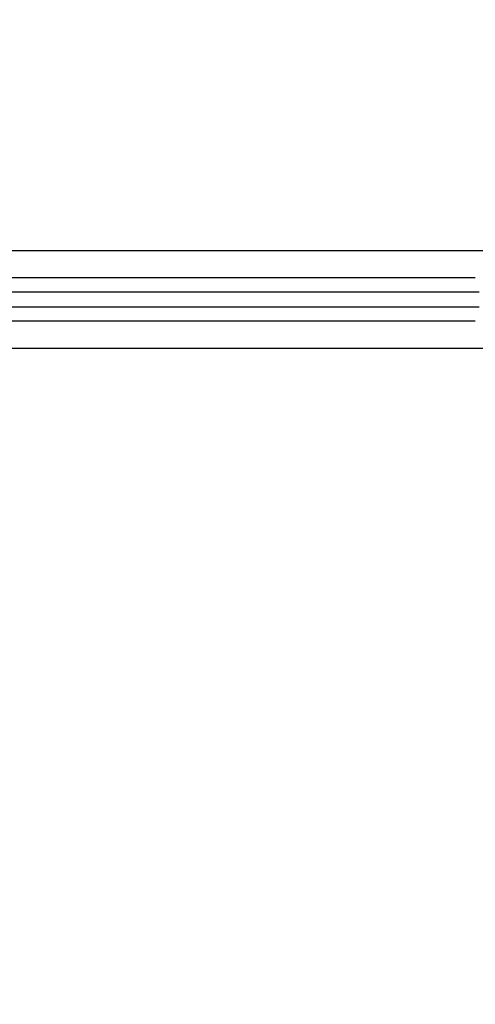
# Model space of a CAD drawing. Header units: millimetres. Extents: x 0 to 297, y 0 to 210.
# Tile 109 of 256: x 145.495 to 145.715, y 92.858 to 93.334. Entities that reach past the tile are written whole.
import ezdxf

# ---------------------------------------------------------------- set-up
doc = ezdxf.new("R2010")
doc.units = ezdxf.units.MM
doc.header["$LTSCALE"] = 16.335
doc.layers.get('0').update_dxf_attribs({"linetype": 'CONTINUOUS'})
doc.layers.add('01_GLOBAL', color=7, linetype='CONTINUOUS')
doc.layers.add('INTFCLR_144815', color=7, linetype='CONTINUOUS')

msp = doc.modelspace()

# ---------------------------------------------------------------- linework, layer by layer
at = {"color": 7, "linetype": 'Continuous'}
msp.add_circle((145.8748, 92.13446), 2.66, dxfattribs=at)
at = {"color": 9, "linetype": 'Continuous'}
msp.add_arc((145.8748, 92.13446), 2.62591, 92.96745, 177.03255, dxfattribs=at)
at = {"layer": '01_GLOBAL', "color": 7, "linetype": 'Continuous'}
msp.add_circle((145.8748, 92.13446), 2.695, dxfattribs=at)
at = {"layer": 'INTFCLR_144815', "color": 9, "linetype": 'Continuous'}
for p, q in [((145.78361, 93.22213), (145.31763, 93.2221)), ((145.71494, 93.20916), (145.3134, 93.20916)), ((145.71683, 93.20216), (145.31528, 93.20216)), ((145.31528, 93.19516), (145.71683, 93.19516)), ((145.71494, 93.18816), (145.3134, 93.18816)), ((145.32449, 93.17522), (145.78361, 93.17519))]:
    msp.add_line(p, q, dxfattribs=at)

doc.saveas('drawing.dxf')
